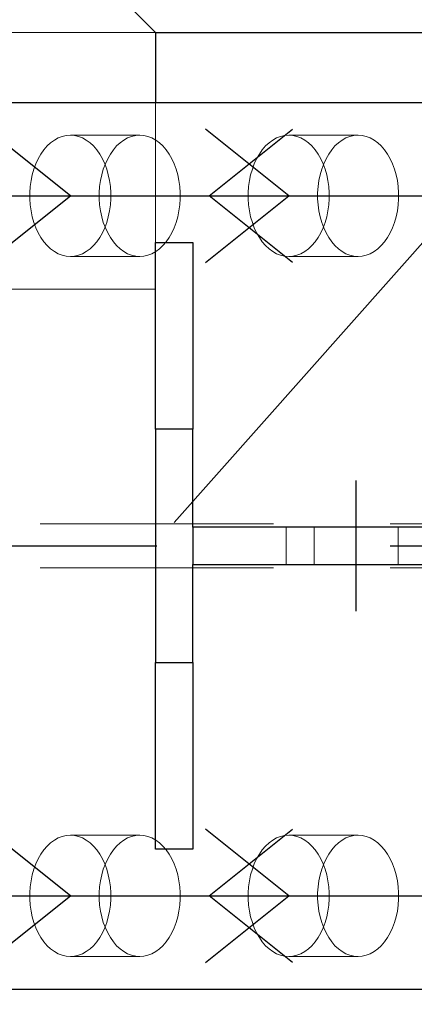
# Model space of a CAD drawing. Header units: millimetres. Extents: x 3528 to 4122, y 12044 to 12491.
# Tile 24 of 58: x 3936 to 3940, y 12072 to 12082. Entities that reach past the tile are written whole.
import ezdxf

# ---------------------------------------------------------------- set-up
doc = ezdxf.new("R2010")
doc.units = ezdxf.units.MM
doc.header["$LTSCALE"] = 10
doc.linetypes.add('HIDDEN', pattern=[0.375, 0.25, -0.125])
doc.linetypes.add('MITTE', pattern=[2, 1.25, -0.25, 0.25, -0.25])
doc.layers.get('Defpoints').update_dxf_attribs({"color": 1})
for name, color, linetype in [('PS_BOLT', 4, 'Continuous'), ('PS_MID', 5, 'MITTE'), ('PS_SHAPE', 3, 'Continuous')]:
    doc.layers.add(name, color=color, linetype=linetype)
for name, color, linetype, lineweight in [('PS_DIM', 4, 'Continuous', 13), ('PS_Hidden', 2, 'HIDDEN', 9), ('PS_Pos', 1, 'Continuous', 15), ('PS_SOLID', 7, 'Continuous', 30)]:
    doc.layers.add(name, color=color, linetype=linetype, lineweight=lineweight)
doc.styles.add('simplex', font='simplex.shx', dxfattribs={"width": 0.75})
doc.dimstyles.new('1_20_GŁ_DS1-LS20', dxfattribs={"dimtxt": 2, "dimasz": 2, "dimexe": 2, "dimexo": 5, "dimgap": 1, "dimtad": 1, "dimjust": 4, "dimdec": 0, "dimlfac": 20, "dimtxsty": 'simplex', "dimblk1": 'NONE', "dimsah": 1, "dimcen": 2, "dimclrd": 256, "dimclre": 256, "dimclrt": 4, "dimadec": 1, "dimazin": 0, "dimtfac": 1, "dimtdec": 0, "dimtmove": 2, "dimatfit": 3, "dimfxl": 1, "dimarcsym": 0})
doc.dimstyles.new('1_20_PRZ', dxfattribs={"dimtxt": 2, "dimasz": 1, "dimexe": 2, "dimexo": 5, "dimgap": 1, "dimtad": 1, "dimdec": 0, "dimlfac": 20, "dimtxsty": 'simplex', "dimblk": 'dimznak', "dimcen": 2, "dimse1": 1, "dimse2": 1, "dimclrd": 256, "dimclrt": 4, "dimadec": 1, "dimazin": 0, "dimtfac": 1, "dimtdec": 0, "dimtix": 1, "dimtmove": 2, "dimatfit": 3, "dimldrblk": 'dim-grot', "dimfxl": 1, "dimarcsym": 0})

# ---------------------------------------------------------------- blocks, each defined once
blk = doc.blocks.new('dimznak')
at = {"color": 0}
for points in [[(0, 2), (0, -2)], [(-2, 0), (2, 0)]]:
    blk.add_lwpolyline(points, dxfattribs=at)
at = {"color": 2}
blk.add_lwpolyline([(1, 1), (-1, -1)], dxfattribs=at)
blk = doc.blocks.new('*D114')
at = {"layer": 'Defpoints', "color": 0, "transparency": 16777216}
for p in [(3937.719, 12073.369), (3954.543, 12073.369), (3940.16, 12071.869)]:
    blk.add_point(p, dxfattribs=at)
at = {"layer": 'PS_DIM', "lineweight": -2, "transparency": 16777216}
for p, q in [((3954.543, 12074.369), (3954.543, 12075.369)), ((3954.543, 12071.869), (3954.543, 12073.369)), ((3954.543, 12070.869), (3954.543, 12069.869))]:
    blk.add_line(p, q, dxfattribs=at)
for p, rotation in [((3954.543, 12073.369), 270), ((3954.543, 12071.869), 90)]:
    blk.add_blockref('dimznak', p, dxfattribs=dict(at, rotation=rotation))
at = {"layer": 'PS_DIM', "color": 4, "transparency": 16777216, "insert": (3952.543, 12070.124), "char_height": 2, "attachment_point": 5, "rotation": 90, "style": 'simplex'}
blk.add_mtext('30', dxfattribs=at)
blk = doc.blocks.new('dim-grot')
blk.add_hatch(color=256).paths.add_polyline_path([(0, 0), (-2, 0.5), (-2, -0.5)])
blk.add_lwpolyline([(0, 0), (-2, 0.5), (-2, -0.5), (0, 0)])
blk = doc.blocks.new('*D115')
at = {"layer": 'Defpoints', "color": 0, "transparency": 16777216}
for p in [(3937.719, 12076.419), (3954.543, 12076.419), (3937.719, 12073.369)]:
    blk.add_point(p, dxfattribs=at)
at = {"layer": 'PS_DIM', "lineweight": -2, "transparency": 16777216}
for p, q in [((3954.543, 12077.419), (3954.543, 12078.419)), ((3954.543, 12073.369), (3954.543, 12076.419)), ((3954.543, 12072.369), (3954.543, 12071.369))]:
    blk.add_line(p, q, dxfattribs=at)
for p, rotation in [((3954.543, 12076.419), 270), ((3954.543, 12073.369), 90)]:
    blk.add_blockref('dimznak', p, dxfattribs=dict(at, rotation=rotation))
at = {"layer": 'PS_DIM', "color": 4, "transparency": 16777216, "insert": (3952.543, 12074.894), "char_height": 2, "attachment_point": 5, "rotation": 90, "style": 'simplex'}
blk.add_mtext('61', dxfattribs=at)
blk = doc.blocks.new('*D116')
at = {"layer": 'Defpoints', "color": 0, "transparency": 16777216}
for p in [(3937.719, 12076.819), (3954.543, 12076.819), (3937.719, 12076.419)]:
    blk.add_point(p, dxfattribs=at)
at = {"layer": 'PS_DIM', "lineweight": -2, "transparency": 16777216}
for p, q in [((3954.543, 12077.819), (3954.543, 12078.819)), ((3954.543, 12076.419), (3954.543, 12076.819)), ((3954.543, 12075.419), (3954.543, 12074.419))]:
    blk.add_line(p, q, dxfattribs=at)
for p, rotation in [((3954.543, 12076.819), 270), ((3954.543, 12076.419), 90)]:
    blk.add_blockref('dimznak', p, dxfattribs=dict(at, rotation=rotation))
at = {"layer": 'PS_DIM', "color": 4, "transparency": 16777216, "insert": (3950.398, 12076.619), "char_height": 2, "attachment_point": 5, "rotation": 90, "style": 'simplex'}
blk.add_mtext('8', dxfattribs=at)
blk = doc.blocks.new('*D117')
at = {"layer": 'Defpoints', "color": 0, "transparency": 16777216}
for p in [(3937.719, 12079.869), (3954.543, 12079.869), (3937.719, 12076.819)]:
    blk.add_point(p, dxfattribs=at)
at = {"layer": 'PS_DIM', "lineweight": -2, "transparency": 16777216}
for p, q in [((3954.543, 12080.869), (3954.543, 12081.869)), ((3954.543, 12076.819), (3954.543, 12079.869)), ((3954.543, 12075.819), (3954.543, 12074.819))]:
    blk.add_line(p, q, dxfattribs=at)
for p, rotation in [((3954.543, 12079.869), 270), ((3954.543, 12076.819), 90)]:
    blk.add_blockref('dimznak', p, dxfattribs=dict(at, rotation=rotation))
at = {"layer": 'PS_DIM', "color": 4, "transparency": 16777216, "insert": (3952.543, 12078.344), "char_height": 2, "attachment_point": 5, "rotation": 90, "style": 'simplex'}
blk.add_mtext('61', dxfattribs=at)
blk = doc.blocks.new('*D118')
at = {"layer": 'Defpoints', "color": 0, "transparency": 16777216}
for p in [(3937.82, 12081.369), (3954.543, 12081.369), (3937.719, 12079.869)]:
    blk.add_point(p, dxfattribs=at)
at = {"layer": 'PS_DIM', "lineweight": -2, "transparency": 16777216}
for p, q in [((3954.543, 12082.369), (3954.543, 12083.369)), ((3954.543, 12079.869), (3954.543, 12081.369)), ((3954.543, 12078.869), (3954.543, 12077.869))]:
    blk.add_line(p, q, dxfattribs=at)
for p, rotation in [((3954.543, 12081.369), 270), ((3954.543, 12079.869), 90)]:
    blk.add_blockref('dimznak', p, dxfattribs=dict(at, rotation=rotation))
at = {"layer": 'PS_DIM', "color": 4, "transparency": 16777216, "insert": (3952.543, 12083.23), "char_height": 2, "attachment_point": 5, "rotation": 90, "style": 'simplex'}
blk.add_mtext('30', dxfattribs=at)
blk = doc.blocks.new('*D151')
at = {"layer": 'Defpoints', "color": 0, "transparency": 16777216}
for p in [(3945.171, 12096.08), (3585.581, 12071.869), (3945.171, 12071.119)]:
    blk.add_point(p, dxfattribs=at)
at = {"layer": 'PS_DIM', "lineweight": -2, "transparency": 16777216}
for p, q in [((3585.581, 12076.869), (3585.581, 12098.08)), ((3945.171, 12076.119), (3945.171, 12098.08)), ((3585.581, 12096.08), (3943.171, 12096.08))]:
    blk.add_line(p, q, dxfattribs=at)
at = {"layer": 'PS_DIM', "transparency": 16777216}
blk.add_solid([(3943.171, 12096.413), (3943.171, 12095.747), (3945.171, 12096.08)], dxfattribs=at)
at = {"layer": 'PS_DIM', "color": 4, "transparency": 16777216, "insert": (3943.151, 12091.846), "char_height": 2, "attachment_point": 5, "rotation": 90, "style": 'simplex'}
blk.add_mtext('14882', dxfattribs=at)
blk = doc.blocks.new('_None')
blk = doc.blocks.new('*X446')
at = {"color": 30, "linetype": 'Continuous'}
for p, q in [((3936.405, 12072.869), (3935.512, 12073.583)), ((3937.892, 12072.869), (3938.785, 12073.583)), ((3935.512, 12072.156), (3936.405, 12072.869)), ((3935.512, 12072.869), (3938.785, 12072.869)), ((3938.785, 12072.156), (3937.892, 12072.869))]:
    blk.add_line(p, q, dxfattribs=at)
blk = doc.blocks.new('*X447')
at = {"layer": 'PS_Hidden', "color": 2, "linetype": 'HIDDEN'}
for p, q in [((3931.319, 12082.119), (3937.319, 12082.119)), ((3937.319, 12081.369), (3937.319, 12079.869)), ((3936.275, 12080.99), (3936.317, 12081.006)), ((3936.317, 12081.006), (3936.361, 12081.016)), ((3936.361, 12081.016), (3936.405, 12081.019)), ((3936.405, 12081.019), (3936.449, 12081.016)), ((3937.149, 12081.019), (3936.405, 12081.019)), ((3936.449, 12081.016), (3936.492, 12081.006)), ((3936.492, 12081.006), (3936.535, 12080.99)), ((3937.061, 12081.006), (3937.019, 12080.99)), ((3937.105, 12081.016), (3937.061, 12081.006)), ((3937.149, 12081.019), (3937.105, 12081.016)), ((3937.193, 12081.016), (3937.149, 12081.019)), ((3937.236, 12081.006), (3937.193, 12081.016)), ((3937.279, 12080.99), (3937.236, 12081.006)), ((3938.615, 12080.99), (3938.657, 12081.006)), ((3938.657, 12081.006), (3938.701, 12081.016)), ((3938.701, 12081.016), (3938.745, 12081.019)), ((3938.745, 12081.019), (3938.789, 12081.016)), ((3939.488, 12081.019), (3938.745, 12081.019)), ((3938.789, 12081.016), (3938.832, 12081.006)), ((3938.832, 12081.006), (3938.875, 12080.99)), ((3939.401, 12081.006), (3939.358, 12080.99)), ((3939.444, 12081.016), (3939.401, 12081.006)), ((3939.488, 12081.019), (3939.444, 12081.016)), ((3939.532, 12081.016), (3939.488, 12081.019)), ((3939.576, 12081.006), (3939.532, 12081.016)), ((3939.619, 12080.99), (3939.576, 12081.006)), ((3936.122, 12080.863), (3936.157, 12080.903)), ((3936.157, 12080.903), (3936.194, 12080.938)), ((3936.194, 12080.938), (3936.234, 12080.967)), ((3936.234, 12080.967), (3936.275, 12080.99)), ((3936.535, 12080.99), (3936.576, 12080.967)), ((3936.576, 12080.967), (3936.616, 12080.938)), ((3936.616, 12080.938), (3936.653, 12080.903)), ((3936.653, 12080.903), (3936.688, 12080.863)), ((3936.9, 12080.903), (3936.866, 12080.863)), ((3936.938, 12080.938), (3936.9, 12080.903)), ((3936.977, 12080.967), (3936.938, 12080.938)), ((3937.019, 12080.99), (3936.977, 12080.967)), ((3937.32, 12080.967), (3937.279, 12080.99)), ((3937.359, 12080.938), (3937.32, 12080.967)), ((3937.397, 12080.903), (3937.359, 12080.938)), ((3937.432, 12080.863), (3937.397, 12080.903)), ((3938.462, 12080.863), (3938.497, 12080.903)), ((3938.497, 12080.903), (3938.534, 12080.938)), ((3938.534, 12080.938), (3938.573, 12080.967)), ((3938.573, 12080.967), (3938.615, 12080.99)), ((3938.875, 12080.99), (3938.916, 12080.967)), ((3938.916, 12080.967), (3938.956, 12080.938)), ((3938.956, 12080.938), (3938.993, 12080.903)), ((3938.993, 12080.903), (3939.028, 12080.863)), ((3939.24, 12080.903), (3939.205, 12080.863)), ((3939.278, 12080.938), (3939.24, 12080.903)), ((3939.317, 12080.967), (3939.278, 12080.938)), ((3939.358, 12080.99), (3939.317, 12080.967)), ((3939.66, 12080.967), (3939.619, 12080.99)), ((3939.699, 12080.938), (3939.66, 12080.967)), ((3939.737, 12080.903), (3939.699, 12080.938)), ((3939.772, 12080.863), (3939.737, 12080.903)), ((3936.061, 12080.767), (3936.09, 12080.817)), ((3936.09, 12080.817), (3936.122, 12080.863)), ((3936.688, 12080.863), (3936.72, 12080.817)), ((3936.72, 12080.817), (3936.749, 12080.767)), ((3936.834, 12080.817), (3936.805, 12080.767)), ((3936.866, 12080.863), (3936.834, 12080.817)), ((3937.464, 12080.817), (3937.432, 12080.863)), ((3937.492, 12080.767), (3937.464, 12080.817)), ((3938.401, 12080.767), (3938.43, 12080.817)), ((3938.43, 12080.817), (3938.462, 12080.863)), ((3939.028, 12080.863), (3939.06, 12080.817)), ((3939.06, 12080.817), (3939.088, 12080.767)), ((3939.174, 12080.817), (3939.145, 12080.767)), ((3939.205, 12080.863), (3939.174, 12080.817)), ((3939.803, 12080.817), (3939.772, 12080.863)), ((3939.832, 12080.767), (3939.803, 12080.817)), ((3936.015, 12080.656), (3936.036, 12080.713)), ((3936.036, 12080.713), (3936.061, 12080.767)), ((3936.749, 12080.767), (3936.774, 12080.713)), ((3936.78, 12080.713), (3936.758, 12080.656)), ((3936.774, 12080.713), (3936.795, 12080.656)), ((3936.805, 12080.767), (3936.78, 12080.713)), ((3937.517, 12080.713), (3937.492, 12080.767)), ((3937.539, 12080.656), (3937.517, 12080.713)), ((3938.355, 12080.656), (3938.376, 12080.713)), ((3938.376, 12080.713), (3938.401, 12080.767)), ((3939.088, 12080.767), (3939.114, 12080.713)), ((3939.12, 12080.713), (3939.098, 12080.656)), ((3939.114, 12080.713), (3939.135, 12080.656)), ((3939.145, 12080.767), (3939.12, 12080.713)), ((3939.857, 12080.713), (3939.832, 12080.767)), ((3939.879, 12080.656), (3939.857, 12080.713)), ((3935.984, 12080.532), (3935.997, 12080.595)), ((3935.997, 12080.595), (3936.015, 12080.656)), ((3936.741, 12080.595), (3936.728, 12080.532)), ((3936.758, 12080.656), (3936.741, 12080.595)), ((3936.795, 12080.656), (3936.812, 12080.595)), ((3936.812, 12080.595), (3936.826, 12080.532)), ((3937.556, 12080.595), (3937.539, 12080.656)), ((3937.569, 12080.532), (3937.556, 12080.595)), ((3938.324, 12080.532), (3938.337, 12080.595)), ((3938.337, 12080.595), (3938.355, 12080.656)), ((3939.081, 12080.595), (3939.068, 12080.532)), ((3939.098, 12080.656), (3939.081, 12080.595)), ((3939.135, 12080.656), (3939.152, 12080.595)), ((3939.152, 12080.595), (3939.165, 12080.532)), ((3939.896, 12080.595), (3939.879, 12080.656)), ((3939.909, 12080.532), (3939.896, 12080.595)), ((3935.975, 12080.468), (3935.984, 12080.532)), ((3936.728, 12080.532), (3936.719, 12080.468)), ((3936.826, 12080.532), (3936.834, 12080.468)), ((3937.578, 12080.468), (3937.569, 12080.532)), ((3938.315, 12080.468), (3938.324, 12080.532)), ((3939.068, 12080.532), (3939.059, 12080.468)), ((3939.165, 12080.532), (3939.174, 12080.468)), ((3939.918, 12080.468), (3939.909, 12080.532)), ((3935.971, 12080.402), (3935.975, 12080.468)), ((3935.971, 12080.337), (3935.971, 12080.402)), ((3936.719, 12080.468), (3936.715, 12080.402)), ((3936.715, 12080.402), (3936.715, 12080.337)), ((3936.834, 12080.468), (3936.839, 12080.402)), ((3936.839, 12080.402), (3936.839, 12080.337)), ((3937.583, 12080.402), (3937.578, 12080.468)), ((3937.583, 12080.337), (3937.583, 12080.402)), ((3938.311, 12080.402), (3938.315, 12080.468)), ((3938.311, 12080.337), (3938.311, 12080.402)), ((3939.059, 12080.468), (3939.054, 12080.402)), ((3939.054, 12080.402), (3939.054, 12080.337)), ((3939.174, 12080.468), (3939.179, 12080.402)), ((3939.179, 12080.402), (3939.179, 12080.337)), ((3939.922, 12080.402), (3939.918, 12080.468)), ((3939.922, 12080.337), (3939.922, 12080.402)), ((3935.975, 12080.271), (3935.971, 12080.337)), ((3935.984, 12080.207), (3935.975, 12080.271)), ((3936.715, 12080.337), (3936.719, 12080.271)), ((3936.719, 12080.271), (3936.728, 12080.207)), ((3936.834, 12080.271), (3936.826, 12080.207)), ((3936.839, 12080.337), (3936.834, 12080.271)), ((3937.569, 12080.207), (3937.578, 12080.271)), ((3937.578, 12080.271), (3937.583, 12080.337)), ((3938.315, 12080.271), (3938.311, 12080.337)), ((3938.324, 12080.207), (3938.315, 12080.271)), ((3939.054, 12080.337), (3939.059, 12080.271)), ((3939.059, 12080.271), (3939.068, 12080.207)), ((3939.174, 12080.271), (3939.165, 12080.207)), ((3939.179, 12080.337), (3939.174, 12080.271)), ((3939.909, 12080.207), (3939.918, 12080.271)), ((3939.918, 12080.271), (3939.922, 12080.337)), ((3935.997, 12080.144), (3935.984, 12080.207)), ((3936.728, 12080.207), (3936.741, 12080.144)), ((3936.826, 12080.207), (3936.812, 12080.144)), ((3937.556, 12080.144), (3937.569, 12080.207)), ((3938.337, 12080.144), (3938.324, 12080.207)), ((3939.068, 12080.207), (3939.081, 12080.144)), ((3939.165, 12080.207), (3939.152, 12080.144)), ((3939.896, 12080.144), (3939.909, 12080.207)), ((3936.015, 12080.083), (3935.997, 12080.144)), ((3936.036, 12080.026), (3936.015, 12080.083)), ((3936.741, 12080.144), (3936.758, 12080.083)), ((3936.758, 12080.083), (3936.78, 12080.026)), ((3936.795, 12080.083), (3936.774, 12080.026)), ((3936.812, 12080.144), (3936.795, 12080.083)), ((3937.517, 12080.026), (3937.539, 12080.083)), ((3937.539, 12080.083), (3937.556, 12080.144)), ((3938.355, 12080.083), (3938.337, 12080.144)), ((3938.376, 12080.026), (3938.355, 12080.083)), ((3939.081, 12080.144), (3939.098, 12080.083)), ((3939.098, 12080.083), (3939.12, 12080.026)), ((3939.135, 12080.083), (3939.114, 12080.026)), ((3939.152, 12080.144), (3939.135, 12080.083)), ((3939.857, 12080.026), (3939.879, 12080.083)), ((3939.879, 12080.083), (3939.896, 12080.144)), ((3936.061, 12079.972), (3936.036, 12080.026)), ((3936.09, 12079.922), (3936.061, 12079.972)), ((3936.749, 12079.972), (3936.72, 12079.922)), ((3936.774, 12080.026), (3936.749, 12079.972)), ((3936.78, 12080.026), (3936.805, 12079.972)), ((3936.805, 12079.972), (3936.834, 12079.922)), ((3937.464, 12079.922), (3937.492, 12079.972)), ((3937.492, 12079.972), (3937.517, 12080.026)), ((3938.401, 12079.972), (3938.376, 12080.026)), ((3938.43, 12079.922), (3938.401, 12079.972)), ((3939.088, 12079.972), (3939.06, 12079.922)), ((3939.114, 12080.026), (3939.088, 12079.972)), ((3939.12, 12080.026), (3939.145, 12079.972)), ((3939.145, 12079.972), (3939.174, 12079.922)), ((3939.803, 12079.922), (3939.832, 12079.972)), ((3939.832, 12079.972), (3939.857, 12080.026)), ((3936.122, 12079.876), (3936.09, 12079.922)), ((3936.157, 12079.836), (3936.122, 12079.876)), ((3936.688, 12079.876), (3936.653, 12079.836)), ((3936.72, 12079.922), (3936.688, 12079.876)), ((3936.834, 12079.922), (3936.866, 12079.876)), ((3936.866, 12079.876), (3936.9, 12079.836)), ((3937.397, 12079.836), (3937.432, 12079.876)), ((3937.432, 12079.876), (3937.464, 12079.922)), ((3938.462, 12079.876), (3938.43, 12079.922)), ((3938.497, 12079.836), (3938.462, 12079.876)), ((3939.028, 12079.876), (3938.993, 12079.836)), ((3939.06, 12079.922), (3939.028, 12079.876)), ((3939.174, 12079.922), (3939.205, 12079.876)), ((3939.205, 12079.876), (3939.24, 12079.836)), ((3939.737, 12079.836), (3939.772, 12079.876)), ((3939.772, 12079.876), (3939.803, 12079.922)), ((3936.194, 12079.801), (3936.157, 12079.836)), ((3936.234, 12079.772), (3936.194, 12079.801)), ((3936.275, 12079.749), (3936.234, 12079.772)), ((3936.317, 12079.733), (3936.275, 12079.749)), ((3936.361, 12079.723), (3936.317, 12079.733)), ((3936.492, 12079.733), (3936.449, 12079.723)), ((3936.535, 12079.749), (3936.492, 12079.733)), ((3936.576, 12079.772), (3936.535, 12079.749)), ((3936.616, 12079.801), (3936.576, 12079.772)), ((3936.653, 12079.836), (3936.616, 12079.801)), ((3936.9, 12079.836), (3936.938, 12079.801)), ((3936.938, 12079.801), (3936.977, 12079.772)), ((3936.977, 12079.772), (3937.019, 12079.749)), ((3937.019, 12079.749), (3937.061, 12079.733)), ((3937.061, 12079.733), (3937.105, 12079.723)), ((3937.193, 12079.723), (3937.236, 12079.733)), ((3937.236, 12079.733), (3937.279, 12079.749)), ((3937.279, 12079.749), (3937.32, 12079.772)), ((3937.32, 12079.772), (3937.359, 12079.801)), ((3937.359, 12079.801), (3937.397, 12079.836)), ((3938.534, 12079.801), (3938.497, 12079.836)), ((3938.573, 12079.772), (3938.534, 12079.801)), ((3938.615, 12079.749), (3938.573, 12079.772)), ((3938.657, 12079.733), (3938.615, 12079.749)), ((3938.701, 12079.723), (3938.657, 12079.733)), ((3938.832, 12079.733), (3938.789, 12079.723)), ((3938.875, 12079.749), (3938.832, 12079.733)), ((3938.916, 12079.772), (3938.875, 12079.749)), ((3938.956, 12079.801), (3938.916, 12079.772)), ((3938.993, 12079.836), (3938.956, 12079.801)), ((3939.24, 12079.836), (3939.278, 12079.801)), ((3939.278, 12079.801), (3939.317, 12079.772)), ((3939.317, 12079.772), (3939.358, 12079.749)), ((3939.358, 12079.749), (3939.401, 12079.733)), ((3939.401, 12079.733), (3939.444, 12079.723)), ((3939.532, 12079.723), (3939.576, 12079.733)), ((3939.576, 12079.733), (3939.619, 12079.749)), ((3939.619, 12079.749), (3939.66, 12079.772)), ((3939.66, 12079.772), (3939.699, 12079.801)), ((3939.699, 12079.801), (3939.737, 12079.836)), ((3936.405, 12079.719), (3936.361, 12079.723)), ((3936.449, 12079.723), (3936.405, 12079.719)), ((3937.149, 12079.719), (3936.405, 12079.719)), ((3937.105, 12079.723), (3937.149, 12079.719)), ((3937.149, 12079.719), (3937.193, 12079.723)), ((3938.745, 12079.719), (3938.701, 12079.723)), ((3938.789, 12079.723), (3938.745, 12079.719)), ((3939.488, 12079.719), (3938.745, 12079.719)), ((3939.444, 12079.723), (3939.488, 12079.719)), ((3939.488, 12079.719), (3939.532, 12079.723)), ((3937.319, 12079.369), (3931.319, 12079.369)), ((3699.831, 12076.854), (3944.105, 12076.854)), ((3938.719, 12076.819), (3938.719, 12076.419)), ((3939.019, 12076.819), (3939.019, 12076.419)), ((3939.919, 12076.819), (3939.919, 12076.419)), ((3699.831, 12076.384), (3944.105, 12076.384)), ((3936.317, 12073.506), (3936.361, 12073.516)), ((3936.361, 12073.516), (3936.405, 12073.519)), ((3936.405, 12073.519), (3936.449, 12073.516)), ((3937.149, 12073.519), (3936.405, 12073.519)), ((3936.449, 12073.516), (3936.492, 12073.506)), ((3937.105, 12073.516), (3937.061, 12073.506)), ((3937.149, 12073.519), (3937.105, 12073.516)), ((3937.193, 12073.516), (3937.149, 12073.519)), ((3937.236, 12073.506), (3937.193, 12073.516)), ((3938.657, 12073.506), (3938.701, 12073.516)), ((3938.701, 12073.516), (3938.745, 12073.519)), ((3938.745, 12073.519), (3938.789, 12073.516)), ((3939.488, 12073.519), (3938.745, 12073.519)), ((3938.789, 12073.516), (3938.832, 12073.506)), ((3939.444, 12073.516), (3939.401, 12073.506)), ((3939.488, 12073.519), (3939.444, 12073.516)), ((3939.532, 12073.516), (3939.488, 12073.519)), ((3939.576, 12073.506), (3939.532, 12073.516)), ((3936.122, 12073.363), (3936.157, 12073.403)), ((3936.157, 12073.403), (3936.194, 12073.438)), ((3936.194, 12073.438), (3936.234, 12073.467)), ((3936.234, 12073.467), (3936.275, 12073.49)), ((3936.275, 12073.49), (3936.317, 12073.506)), ((3936.492, 12073.506), (3936.535, 12073.49)), ((3936.535, 12073.49), (3936.576, 12073.467)), ((3936.576, 12073.467), (3936.616, 12073.438)), ((3936.616, 12073.438), (3936.653, 12073.403)), ((3936.653, 12073.403), (3936.688, 12073.363)), ((3936.9, 12073.403), (3936.866, 12073.363)), ((3936.938, 12073.438), (3936.9, 12073.403)), ((3936.977, 12073.467), (3936.938, 12073.438)), ((3937.019, 12073.49), (3936.977, 12073.467)), ((3937.061, 12073.506), (3937.019, 12073.49)), ((3937.279, 12073.49), (3937.236, 12073.506)), ((3937.32, 12073.467), (3937.279, 12073.49)), ((3937.359, 12073.438), (3937.32, 12073.467)), ((3937.397, 12073.403), (3937.359, 12073.438)), ((3937.432, 12073.363), (3937.397, 12073.403)), ((3938.462, 12073.363), (3938.497, 12073.403)), ((3938.497, 12073.403), (3938.534, 12073.438)), ((3938.534, 12073.438), (3938.573, 12073.467)), ((3938.573, 12073.467), (3938.615, 12073.49)), ((3938.615, 12073.49), (3938.657, 12073.506)), ((3938.832, 12073.506), (3938.875, 12073.49)), ((3938.875, 12073.49), (3938.916, 12073.467)), ((3938.916, 12073.467), (3938.956, 12073.438)), ((3938.956, 12073.438), (3938.993, 12073.403)), ((3938.993, 12073.403), (3939.028, 12073.363)), ((3939.24, 12073.403), (3939.205, 12073.363)), ((3939.278, 12073.438), (3939.24, 12073.403)), ((3939.317, 12073.467), (3939.278, 12073.438)), ((3939.358, 12073.49), (3939.317, 12073.467)), ((3939.401, 12073.506), (3939.358, 12073.49)), ((3939.619, 12073.49), (3939.576, 12073.506)), ((3939.66, 12073.467), (3939.619, 12073.49)), ((3939.699, 12073.438), (3939.66, 12073.467)), ((3939.737, 12073.403), (3939.699, 12073.438)), ((3939.772, 12073.363), (3939.737, 12073.403)), ((3936.061, 12073.267), (3936.09, 12073.317)), ((3936.09, 12073.317), (3936.122, 12073.363)), ((3936.688, 12073.363), (3936.72, 12073.317)), ((3936.72, 12073.317), (3936.749, 12073.267)), ((3936.834, 12073.317), (3936.805, 12073.267)), ((3936.866, 12073.363), (3936.834, 12073.317)), ((3937.464, 12073.317), (3937.432, 12073.363)), ((3937.492, 12073.267), (3937.464, 12073.317)), ((3938.401, 12073.267), (3938.43, 12073.317)), ((3938.43, 12073.317), (3938.462, 12073.363)), ((3939.028, 12073.363), (3939.06, 12073.317)), ((3939.06, 12073.317), (3939.088, 12073.267)), ((3939.174, 12073.317), (3939.145, 12073.267)), ((3939.205, 12073.363), (3939.174, 12073.317)), ((3939.803, 12073.317), (3939.772, 12073.363)), ((3939.832, 12073.267), (3939.803, 12073.317)), ((3936.015, 12073.156), (3936.036, 12073.213)), ((3936.036, 12073.213), (3936.061, 12073.267)), ((3936.749, 12073.267), (3936.774, 12073.213)), ((3936.78, 12073.213), (3936.758, 12073.156)), ((3936.774, 12073.213), (3936.795, 12073.156)), ((3936.805, 12073.267), (3936.78, 12073.213)), ((3937.517, 12073.213), (3937.492, 12073.267)), ((3937.539, 12073.156), (3937.517, 12073.213)), ((3938.355, 12073.156), (3938.376, 12073.213)), ((3938.376, 12073.213), (3938.401, 12073.267)), ((3939.088, 12073.267), (3939.114, 12073.213)), ((3939.12, 12073.213), (3939.098, 12073.156)), ((3939.114, 12073.213), (3939.135, 12073.156)), ((3939.145, 12073.267), (3939.12, 12073.213)), ((3939.857, 12073.213), (3939.832, 12073.267)), ((3939.879, 12073.156), (3939.857, 12073.213)), ((3935.984, 12073.032), (3935.997, 12073.095)), ((3935.997, 12073.095), (3936.015, 12073.156)), ((3936.741, 12073.095), (3936.728, 12073.032)), ((3936.758, 12073.156), (3936.741, 12073.095)), ((3936.795, 12073.156), (3936.812, 12073.095)), ((3936.812, 12073.095), (3936.826, 12073.032)), ((3937.556, 12073.095), (3937.539, 12073.156)), ((3937.569, 12073.032), (3937.556, 12073.095)), ((3938.324, 12073.032), (3938.337, 12073.095)), ((3938.337, 12073.095), (3938.355, 12073.156)), ((3939.081, 12073.095), (3939.068, 12073.032)), ((3939.098, 12073.156), (3939.081, 12073.095)), ((3939.135, 12073.156), (3939.152, 12073.095)), ((3939.152, 12073.095), (3939.165, 12073.032)), ((3939.896, 12073.095), (3939.879, 12073.156)), ((3939.909, 12073.032), (3939.896, 12073.095)), ((3935.975, 12072.968), (3935.984, 12073.032)), ((3936.728, 12073.032), (3936.719, 12072.968)), ((3936.826, 12073.032), (3936.834, 12072.968)), ((3937.578, 12072.968), (3937.569, 12073.032)), ((3938.315, 12072.968), (3938.324, 12073.032)), ((3939.068, 12073.032), (3939.059, 12072.968)), ((3939.165, 12073.032), (3939.174, 12072.968)), ((3939.918, 12072.968), (3939.909, 12073.032)), ((3935.971, 12072.902), (3935.975, 12072.968)), ((3935.971, 12072.837), (3935.971, 12072.902)), ((3936.719, 12072.968), (3936.715, 12072.902)), ((3936.715, 12072.902), (3936.715, 12072.837)), ((3936.834, 12072.968), (3936.839, 12072.902)), ((3936.839, 12072.902), (3936.839, 12072.837)), ((3937.583, 12072.902), (3937.578, 12072.968)), ((3937.583, 12072.837), (3937.583, 12072.902)), ((3938.311, 12072.902), (3938.315, 12072.968)), ((3938.311, 12072.837), (3938.311, 12072.902)), ((3939.059, 12072.968), (3939.054, 12072.902)), ((3939.054, 12072.902), (3939.054, 12072.837)), ((3939.174, 12072.968), (3939.179, 12072.902)), ((3939.179, 12072.902), (3939.179, 12072.837)), ((3939.922, 12072.902), (3939.918, 12072.968)), ((3939.922, 12072.837), (3939.922, 12072.902)), ((3935.975, 12072.771), (3935.971, 12072.837)), ((3935.984, 12072.707), (3935.975, 12072.771)), ((3936.715, 12072.837), (3936.719, 12072.771)), ((3936.719, 12072.771), (3936.728, 12072.707)), ((3936.834, 12072.771), (3936.826, 12072.707)), ((3936.839, 12072.837), (3936.834, 12072.771)), ((3937.569, 12072.707), (3937.578, 12072.771)), ((3937.578, 12072.771), (3937.583, 12072.837)), ((3938.315, 12072.771), (3938.311, 12072.837)), ((3938.324, 12072.707), (3938.315, 12072.771)), ((3939.054, 12072.837), (3939.059, 12072.771)), ((3939.059, 12072.771), (3939.068, 12072.707)), ((3939.174, 12072.771), (3939.165, 12072.707)), ((3939.179, 12072.837), (3939.174, 12072.771)), ((3939.909, 12072.707), (3939.918, 12072.771)), ((3939.918, 12072.771), (3939.922, 12072.837)), ((3935.997, 12072.644), (3935.984, 12072.707)), ((3936.728, 12072.707), (3936.741, 12072.644)), ((3936.826, 12072.707), (3936.812, 12072.644)), ((3937.556, 12072.644), (3937.569, 12072.707)), ((3938.337, 12072.644), (3938.324, 12072.707)), ((3939.068, 12072.707), (3939.081, 12072.644)), ((3939.165, 12072.707), (3939.152, 12072.644)), ((3939.896, 12072.644), (3939.909, 12072.707)), ((3936.015, 12072.583), (3935.997, 12072.644)), ((3936.036, 12072.526), (3936.015, 12072.583)), ((3936.741, 12072.644), (3936.758, 12072.583)), ((3936.758, 12072.583), (3936.78, 12072.526)), ((3936.795, 12072.583), (3936.774, 12072.526)), ((3936.812, 12072.644), (3936.795, 12072.583)), ((3937.517, 12072.526), (3937.539, 12072.583)), ((3937.539, 12072.583), (3937.556, 12072.644)), ((3938.355, 12072.583), (3938.337, 12072.644)), ((3938.376, 12072.526), (3938.355, 12072.583)), ((3939.081, 12072.644), (3939.098, 12072.583)), ((3939.098, 12072.583), (3939.12, 12072.526)), ((3939.135, 12072.583), (3939.114, 12072.526)), ((3939.152, 12072.644), (3939.135, 12072.583)), ((3939.857, 12072.526), (3939.879, 12072.583)), ((3939.879, 12072.583), (3939.896, 12072.644)), ((3936.061, 12072.472), (3936.036, 12072.526)), ((3936.09, 12072.422), (3936.061, 12072.472)), ((3936.749, 12072.472), (3936.72, 12072.422)), ((3936.774, 12072.526), (3936.749, 12072.472)), ((3936.78, 12072.526), (3936.805, 12072.472)), ((3936.805, 12072.472), (3936.834, 12072.422)), ((3937.464, 12072.422), (3937.492, 12072.472)), ((3937.492, 12072.472), (3937.517, 12072.526)), ((3938.401, 12072.472), (3938.376, 12072.526)), ((3938.43, 12072.422), (3938.401, 12072.472)), ((3939.088, 12072.472), (3939.06, 12072.422)), ((3939.114, 12072.526), (3939.088, 12072.472)), ((3939.12, 12072.526), (3939.145, 12072.472)), ((3939.145, 12072.472), (3939.174, 12072.422)), ((3939.803, 12072.422), (3939.832, 12072.472)), ((3939.832, 12072.472), (3939.857, 12072.526)), ((3936.122, 12072.376), (3936.09, 12072.422)), ((3936.157, 12072.336), (3936.122, 12072.376)), ((3936.688, 12072.376), (3936.653, 12072.336)), ((3936.72, 12072.422), (3936.688, 12072.376)), ((3936.834, 12072.422), (3936.866, 12072.376)), ((3936.866, 12072.376), (3936.9, 12072.336)), ((3937.397, 12072.336), (3937.432, 12072.376)), ((3937.432, 12072.376), (3937.464, 12072.422)), ((3938.462, 12072.376), (3938.43, 12072.422)), ((3938.497, 12072.336), (3938.462, 12072.376)), ((3939.028, 12072.376), (3938.993, 12072.336)), ((3939.06, 12072.422), (3939.028, 12072.376)), ((3939.174, 12072.422), (3939.205, 12072.376)), ((3939.205, 12072.376), (3939.24, 12072.336)), ((3939.737, 12072.336), (3939.772, 12072.376)), ((3939.772, 12072.376), (3939.803, 12072.422)), ((3936.194, 12072.301), (3936.157, 12072.336)), ((3936.234, 12072.272), (3936.194, 12072.301)), ((3936.275, 12072.249), (3936.234, 12072.272)), ((3936.317, 12072.233), (3936.275, 12072.249)), ((3936.535, 12072.249), (3936.492, 12072.233)), ((3936.576, 12072.272), (3936.535, 12072.249)), ((3936.616, 12072.301), (3936.576, 12072.272)), ((3936.653, 12072.336), (3936.616, 12072.301)), ((3936.9, 12072.336), (3936.938, 12072.301)), ((3936.938, 12072.301), (3936.977, 12072.272)), ((3936.977, 12072.272), (3937.019, 12072.249)), ((3937.019, 12072.249), (3937.061, 12072.233)), ((3937.236, 12072.233), (3937.279, 12072.249)), ((3937.279, 12072.249), (3937.32, 12072.272)), ((3937.32, 12072.272), (3937.359, 12072.301)), ((3937.359, 12072.301), (3937.397, 12072.336)), ((3938.534, 12072.301), (3938.497, 12072.336)), ((3938.573, 12072.272), (3938.534, 12072.301)), ((3938.615, 12072.249), (3938.573, 12072.272)), ((3938.657, 12072.233), (3938.615, 12072.249)), ((3938.875, 12072.249), (3938.832, 12072.233)), ((3938.916, 12072.272), (3938.875, 12072.249)), ((3938.956, 12072.301), (3938.916, 12072.272)), ((3938.993, 12072.336), (3938.956, 12072.301)), ((3939.24, 12072.336), (3939.278, 12072.301)), ((3939.278, 12072.301), (3939.317, 12072.272)), ((3939.317, 12072.272), (3939.358, 12072.249)), ((3939.358, 12072.249), (3939.401, 12072.233)), ((3939.576, 12072.233), (3939.619, 12072.249)), ((3939.619, 12072.249), (3939.66, 12072.272)), ((3939.66, 12072.272), (3939.699, 12072.301)), ((3939.699, 12072.301), (3939.737, 12072.336)), ((3936.361, 12072.223), (3936.317, 12072.233)), ((3936.405, 12072.219), (3936.361, 12072.223)), ((3936.449, 12072.223), (3936.405, 12072.219)), ((3937.149, 12072.219), (3936.405, 12072.219)), ((3936.492, 12072.233), (3936.449, 12072.223)), ((3937.061, 12072.233), (3937.105, 12072.223)), ((3937.105, 12072.223), (3937.149, 12072.219)), ((3937.149, 12072.219), (3937.193, 12072.223)), ((3937.193, 12072.223), (3937.236, 12072.233)), ((3938.701, 12072.223), (3938.657, 12072.233)), ((3938.745, 12072.219), (3938.701, 12072.223)), ((3938.789, 12072.223), (3938.745, 12072.219)), ((3939.488, 12072.219), (3938.745, 12072.219)), ((3938.832, 12072.233), (3938.789, 12072.223)), ((3939.401, 12072.233), (3939.444, 12072.223)), ((3939.444, 12072.223), (3939.488, 12072.219)), ((3939.488, 12072.219), (3939.532, 12072.223)), ((3939.532, 12072.223), (3939.576, 12072.233))]:
    blk.add_line(p, q, dxfattribs=at)
at = {"layer": 'PS_MID', "color": 5, "linetype": 'MITTE'}
for p, q in [((3935.905, 12080.369), (3937.649, 12080.369)), ((3938.245, 12080.369), (3939.988, 12080.369)), ((3939.469, 12075.919), (3939.469, 12077.319)), ((3699.831, 12076.619), (3947.262, 12076.619)), ((3935.905, 12072.869), (3937.649, 12072.869)), ((3938.245, 12072.869), (3939.988, 12072.869))]:
    blk.add_line(p, q, dxfattribs=at)
at = {"layer": 'PS_SOLID', "color": 7, "linetype": 'Continuous'}
for p, q in [((3937.319, 12082.119), (3933.819, 12085.619)), ((3937.319, 12082.119), (3944.427, 12082.119)), ((3937.319, 12082.119), (3937.319, 12081.369)), ((3699.831, 12081.369), (3944.762, 12081.369)), ((3937.319, 12077.869), (3937.319, 12079.869)), ((3937.319, 12079.869), (3937.719, 12079.869)), ((3937.719, 12079.869), (3937.719, 12077.869)), ((3937.319, 12077.869), (3937.319, 12075.369)), ((3937.719, 12077.869), (3937.319, 12077.869)), ((3937.719, 12076.819), (3937.719, 12077.869)), ((3944.219, 12076.819), (3937.719, 12076.819)), ((3937.719, 12076.819), (3937.719, 12076.419)), ((3937.719, 12076.419), (3944.219, 12076.419)), ((3937.719, 12075.369), (3937.719, 12076.419)), ((3937.319, 12073.369), (3937.319, 12075.369)), ((3937.319, 12075.369), (3937.719, 12075.369)), ((3937.719, 12075.369), (3937.719, 12073.369)), ((3937.719, 12073.369), (3937.319, 12073.369)), ((3699.831, 12071.869), (3944.762, 12071.869))]:
    blk.add_line(p, q, dxfattribs=at)
blk = doc.blocks.new('*X448')
at = {"color": 30, "linetype": 'Continuous'}
for p, q in [((3936.405, 12080.369), (3935.512, 12081.083)), ((3937.892, 12080.369), (3938.785, 12081.083)), ((3935.512, 12079.656), (3936.405, 12080.369)), ((3935.512, 12080.369), (3938.785, 12080.369)), ((3938.785, 12079.656), (3937.892, 12080.369))]:
    blk.add_line(p, q, dxfattribs=at)
blk = doc.blocks.new('*X452')
at = {"color": 30, "linetype": 'Continuous'}
for p, q in [((3938.745, 12072.869), (3937.852, 12073.583)), ((3940.232, 12072.869), (3941.125, 12073.583)), ((3937.852, 12072.156), (3938.745, 12072.869)), ((3937.852, 12072.869), (3941.125, 12072.869)), ((3941.125, 12072.156), (3940.232, 12072.869))]:
    blk.add_line(p, q, dxfattribs=at)
blk = doc.blocks.new('*X456')
at = {"color": 30, "linetype": 'Continuous'}
for p, q in [((3938.745, 12080.369), (3937.852, 12081.083)), ((3940.232, 12080.369), (3941.125, 12081.083)), ((3937.852, 12079.656), (3938.745, 12080.369)), ((3937.852, 12080.369), (3941.125, 12080.369)), ((3941.125, 12079.656), (3940.232, 12080.369))]:
    blk.add_line(p, q, dxfattribs=at)
blk = doc.blocks.new('*X474')
at = {"color": 1}
blk.add_line((3937.519, 12076.869), (3947.132, 12087.703), dxfattribs=at)

msp = doc.modelspace()

# ---------------------------------------------------------------- block references
at = {"layer": 'PS_BOLT', "color": 30}
for name in ['*X448', '*X456', '*X446', '*X452']:
    msp.add_blockref(name, (0, 0), dxfattribs=at)
at = {"layer": 'PS_Pos'}
msp.add_blockref('*X474', (0, 0), dxfattribs=at)
at = {"layer": 'PS_SHAPE'}
msp.add_blockref('*X447', (0, 0), dxfattribs=at)

# ---------------------------------------------------------------- dimensions: what is measured, and where the dimension line sits
at = {"layer": 'PS_DIM'}
dim = msp.add_linear_dim(base=(3945.171, 12096.08), p1=(3585.581, 12071.869), p2=(3945.171, 12071.119), text='14882', dimstyle='1_20_GŁ_DS1-LS20', dxfattribs=at)
dim.commit()
dim.dimension.update_dxf_attribs({"geometry": '*D151', "text_midpoint": (3943.151, 12091.846), "dimtype": 128, "text_rotation": 90})
for base, p1, p2, picture, middle in [((3954.543, 12081.369), (3937.719, 12079.869), (3937.82, 12081.369), '*D118', (3952.543, 12083.23)), ((3954.543, 12076.819), (3937.719, 12076.419), (3937.719, 12076.819), '*D116', (3950.398, 12076.619)), ((3954.543, 12073.369), (3940.16, 12071.869), (3937.719, 12073.369), '*D114', (3952.543, 12070.124))]:
    dim = msp.add_linear_dim(base=base, p1=p1, p2=p2, angle=90, dimstyle='1_20_PRZ', dxfattribs=at)
    dim.commit()
    dim.dimension.update_dxf_attribs({"geometry": picture, "text_midpoint": middle, "dimtype": 128})
for base, p1, p2, picture, middle in [((3954.543, 12079.869), (3937.719, 12076.819), (3937.719, 12079.869), '*D117', (3952.543, 12078.344)), ((3954.543, 12076.419), (3937.719, 12073.369), (3937.719, 12076.419), '*D115', (3952.543, 12074.894))]:
    dim = msp.add_linear_dim(base=base, p1=p1, p2=p2, angle=90, dimstyle='1_20_PRZ', dxfattribs=at)
    dim.commit()
    dim.dimension.update_dxf_attribs({"geometry": picture, "text_midpoint": middle})

doc.saveas('drawing.dxf')
